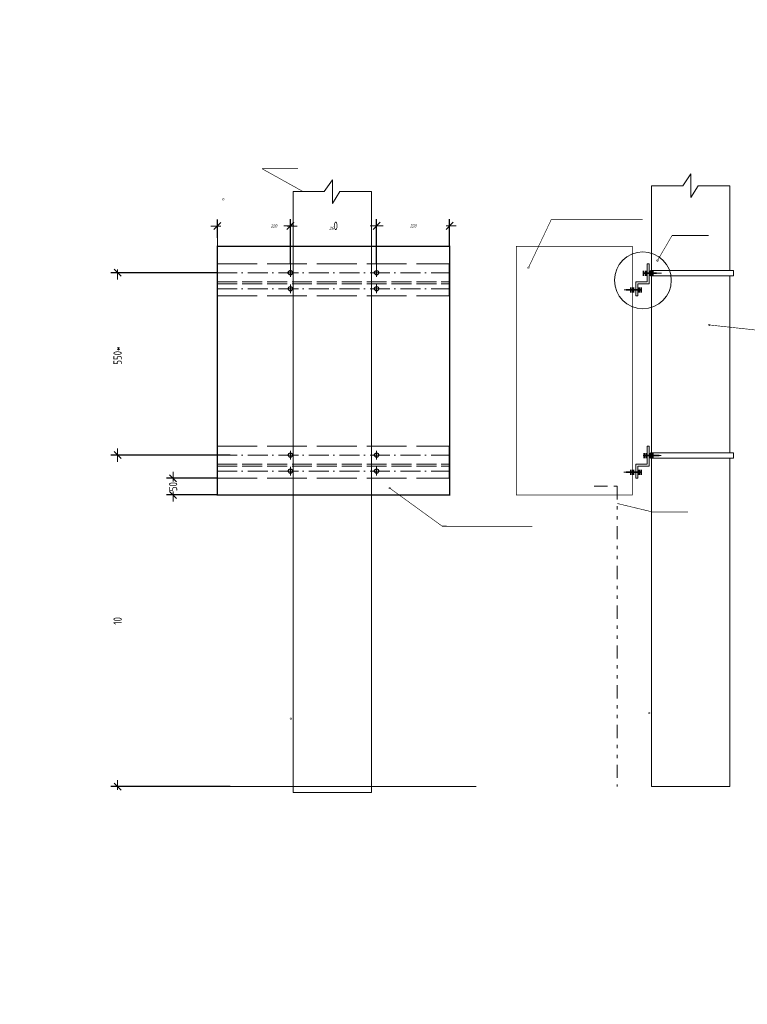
# Model space of a CAD drawing. Header units: millimetres. Extents: x 0 to 420, y 0 to 297.
# Tile 1 of 2: x 0 to 219, y 0 to 297. Entities that reach past the tile are written whole.
import ezdxf

# ---------------------------------------------------------------- set-up
doc = ezdxf.new("R2010")
doc.units = ezdxf.units.MM
for name, pattern in [('K5LT32782', [0]), ('K5LT32787', [0]), ('K5LT32788', [0]), ('K5LT32789', [0]), ('K5LT32790', [0]), ('K5LT32791', [15, 12, -3]), ('K5LT32792', [7.5, 6, -1.5]), ('K5LT32793', [7.5, 6, -1.5]), ('K5LT32794', [0]), ('K5LT32795', [9.2, 6, -1.5, 0.2, -1.5]), ('K5LT32796', [15, 12, -3]), ('K5LT32797', [0]), ('K5LT_CHAIN_LINE_WITH_2_POINTS', [12, 4, -2, 1, -2, 1, -2]), ('K5LT_THIN', [0]), ('K5LT_THIN_INCLUDED_TO_HATCHING', [0])]:
    doc.linetypes.add(name, pattern=pattern)
doc.styles.add('KDIMTEXTSTYLE', font='GOST_AU.SHX', dxfattribs={"width": 0.96, "oblique": 15, "height": 5})
doc.dimstyles.new('KDIMSTYLE (1.00)', dxfattribs={"dimtxt": 5, "dimasz": 1, "dimexe": 2, "dimexo": 0, "dimgap": 1, "dimtad": 1, "dimtxsty": 'KDIMTEXTSTYLE', "dimsah": 1, "dimcen": 0, "dimdle": 1, "dimadec": 0, "dimazin": 0, "dimtfac": 0.667, "dimtmove": 0, "dimatfit": 3, "dimfxl": 1, "dimtvp": 1, "dimtolj": 1, "dimtzin": 0, "dimarcsym": 0})

# ---------------------------------------------------------------- blocks, each defined once
blk = doc.blocks.new('KDIMARROW_03')
at = {"color": 0, "linetype": 'K5LT_THIN', "lineweight": 18}
for p, q in [((-1.06, -1.06), (1.06, 1.06)), ((0, 0), (-1, 0)), ((0, 0), (2, 0))]:
    blk.add_line(p, q, dxfattribs=at)
blk = doc.blocks.new('U0')
at = {"color": 7, "linetype": 'K5LT32782', "const_width": 0.5}
blk.add_lwpolyline([(153.39, 222.24, 1), (153.34, 222.13, 1)], format="xyb", close=True, dxfattribs=at)
blk = doc.blocks.new('U1')
at = {"color": 7, "linetype": 'K5LT32782', "const_width": 0.5}
blk.add_lwpolyline([(192.3, 224.4, 1), (192.23, 224.29, 1)], format="xyb", close=True, dxfattribs=at)
blk = doc.blocks.new('U2')
at = {"color": 7, "linetype": 'K5LT32782', "const_width": 0.5}
blk.add_lwpolyline([(111.56, 155.64, 1), (111.52, 155.76, 1)], format="xyb", close=True, dxfattribs=at)
blk = doc.blocks.new('U3')
at = {"color": 7, "linetype": 'K5LT32782', "const_width": 0.5}
blk.add_lwpolyline([(61.41, 242.86, 1), (61.31, 242.8, 1)], format="xyb", close=True, dxfattribs=at)
blk = doc.blocks.new('U4')
at = {"color": 7, "linetype": 'K5LT32782', "const_width": 0.5}
blk.add_lwpolyline([(189.74, 87.83, 1), (189.8, 87.94, 1)], format="xyb", close=True, dxfattribs=at)
blk = doc.blocks.new('U5')
at = {"color": 7, "linetype": 'K5LT32782', "const_width": 0.5}
blk.add_lwpolyline([(207.86, 204.96, 1), (207.76, 204.9, 1)], format="xyb", close=True, dxfattribs=at)
blk = doc.blocks.new('U12')
at = {"color": 7, "linetype": 'K5LT32782', "const_width": 0.5}
blk.add_lwpolyline([(81.71, 86.08, 1), (81.76, 86.19, 1)], format="xyb", close=True, dxfattribs=at)

msp = doc.modelspace()

# ---------------------------------------------------------------- linework, layer by layer
at = {"color": 7, "linetype": 'K5LT32788', "lineweight": 0}
for p, q in [((202.336, 250.466), (199.859, 246.877)), ((202.336, 250.466), (202.336, 243.317)), ((94.296, 248.72), (91.819, 245.131)), ((94.296, 248.72), (94.296, 241.572)), ((190.447, 246.877), (190.447, 65.66)), ((190.447, 246.877), (199.859, 246.877)), ((202.336, 243.317), (204.498, 246.877)), ((204.498, 246.877), (214.053, 246.877)), ((214.053, 246.877), (214.053, 221.314)), ((82.407, 245.131), (82.407, 63.914)), ((82.407, 245.131), (91.819, 245.131)), ((94.296, 241.572), (96.458, 245.131)), ((96.458, 245.131), (106.013, 245.131)), ((106.013, 245.131), (106.013, 219.568)), ((106.013, 232.35), (106.013, 63.914)), ((189.183, 223.36), (189.783, 223.36)), ((189.183, 217.96), (189.183, 223.36)), ((189.783, 217.36), (189.783, 223.36)), ((187.998, 220.51), (193.452, 220.51)), ((189.783, 222.486), (189.783, 217.36)), ((185.783, 213.66), (185.783, 217.96)), ((185.783, 217.96), (189.183, 217.96)), ((186.383, 217.36), (189.783, 217.36)), ((186.383, 213.66), (186.383, 217.36)), ((214.053, 219.706), (214.053, 172.64)), ((187.587, 215.51), (182.187, 215.51)), ((185.783, 213.66), (186.383, 213.66)), ((214.053, 172.64), (214.053, 166.314)), ((189.183, 168.36), (189.783, 168.36)), ((189.183, 162.96), (189.183, 168.36)), ((189.783, 162.36), (189.783, 168.36)), ((189.783, 167.486), (189.783, 162.36)), ((187.998, 165.51), (193.363, 165.51)), ((214.053, 164.706), (214.053, 65.66)), ((187.587, 160.51), (182.147, 160.51)), ((185.783, 158.66), (185.783, 162.96)), ((185.783, 162.96), (189.183, 162.96)), ((186.383, 162.36), (189.783, 162.36)), ((186.383, 158.66), (186.383, 162.36)), ((185.783, 158.66), (186.383, 158.66)), ((35.987, 65.66), (137.584, 65.66)), ((190.447, 65.66), (214.053, 65.66)), ((82.407, 63.914), (106.013, 63.914))]:
    msp.add_line(p, q, dxfattribs=at)
at = {"color": 7, "linetype": 'K5LT32790', "lineweight": 13}
for p, q in [((196.67, 231.915), (207.666, 231.915)), ((127.413, 144.187), (128.667, 144.187))]:
    msp.add_line(p, q, dxfattribs=at)
at = {"color": 7, "linetype": 'K5LT32797', "lineweight": 18}
for p, q in [((59.601, 231.206), (59.601, 228.656)), ((81.601, 223.299), (81.601, 221.329)), ((107.601, 223.299), (107.601, 221.329)), ((81.601, 219.402), (81.601, 221.956)), ((107.601, 219.402), (107.601, 221.956)), ((81.601, 214.552), (81.601, 217.106)), ((107.601, 214.552), (107.601, 217.106)), ((81.601, 164.381), (81.601, 166.935)), ((107.601, 164.381), (107.601, 166.935)), ((81.601, 159.531), (81.601, 162.085)), ((107.601, 159.531), (107.601, 162.085))]:
    msp.add_line(p, q, dxfattribs=at)
at = {"color": 7, "linetype": 'K5LT32791', "lineweight": 13}
for p, q in [((59.601, 223.36), (129.601, 223.36)), ((59.601, 213.66), (129.601, 213.66)), ((59.601, 168.36), (129.601, 168.36)), ((59.601, 168.36), (129.601, 168.36)), ((59.601, 158.66), (129.601, 158.66))]:
    msp.add_line(p, q, dxfattribs=at)
at = {"color": 7, "linetype": 'K5LT32794', "lineweight": 30}
for p, q in [((59.601, 217.96), (59.601, 223.36)), ((129.601, 213.66), (129.601, 223.36)), ((59.601, 213.66), (59.601, 217.96)), ((59.601, 162.96), (59.601, 168.36)), ((129.601, 158.66), (129.601, 168.36)), ((59.601, 158.66), (59.601, 162.96))]:
    msp.add_line(p, q, dxfattribs=at)
at = {"color": 7, "linetype": 'K5LT32795', "lineweight": 15}
for p, q in [((59.601, 220.66), (129.601, 220.66)), ((59.601, 215.81), (129.601, 215.81)), ((59.601, 165.66), (129.601, 165.66)), ((59.601, 160.81), (129.601, 160.81))]:
    msp.add_line(p, q, dxfattribs=at)
at = {"color": 7, "linetype": 'K5LT_THIN_INCLUDED_TO_HATCHING', "lineweight": 18}
for p, q in [((190.14, 221.314), (215.14, 221.314)), ((215.14, 221.314), (215.14, 219.706)), ((190.14, 219.706), (215.14, 219.706)), ((190.14, 166.314), (215.14, 166.314)), ((190.14, 164.706), (215.14, 164.706)), ((215.14, 166.314), (215.14, 164.706))]:
    msp.add_line(p, q, dxfattribs=at)
at = {"color": 7, "linetype": 'K5LT32793', "lineweight": 13}
for p, q in [((59.601, 217.96), (129.601, 217.96)), ((59.601, 162.96), (129.601, 162.96))]:
    msp.add_line(p, q, dxfattribs=at)
at = {"color": 7, "linetype": 'K5LT32792', "lineweight": 15}
for p, q in [((59.601, 217.36), (129.601, 217.36)), ((59.601, 162.36), (129.601, 162.36))]:
    msp.add_line(p, q, dxfattribs=at)
at = {"color": 7, "linetype": 'K5LT_CHAIN_LINE_WITH_2_POINTS', "lineweight": 18}
for p, q in [((173.147, 156.268), (180.147, 156.268)), ((180.147, 156.268), (180.147, 65.66))]:
    msp.add_line(p, q, dxfattribs=at)
at = {"color": 7, "linetype": 'K5LT32789', "const_width": 0.18}
for points in [[(85.464, 245.131), (73.066, 252.04)], [(73.066, 252.04), (83.872, 252.04)], [(153.368, 222.184), (160.26, 236.75)], [(160.26, 236.75), (187.796, 236.75)], [(192.264, 224.345), (196.67, 231.915)], [(207.81, 204.928), (230.129, 202.498)], [(111.539, 155.701), (127.413, 144.187)], [(180.147, 151.068), (190.646, 148.536)], [(190.646, 148.536), (201.452, 148.536)], [(128.667, 144.187), (154.536, 144.187)]]:
    msp.add_lwpolyline(points, dxfattribs=at)
at = {"color": 7, "linetype": 'K5LT32787', "const_width": 0.4}
msp.add_lwpolyline([(59.601, 153.656), (59.601, 228.656), (129.601, 228.656), (129.601, 153.656)], close=True, dxfattribs=at)
at = {"color": 7, "linetype": 'K5LT32789', "const_width": 0.18}
msp.add_lwpolyline([(149.692, 153.656), (149.692, 228.656), (184.692, 228.656), (184.692, 153.656)], close=True, dxfattribs=at)
at = {"color": 7, "linetype": 'K5LT32782', "const_width": 0.5}
for points in [[(188.097, 219.706), (188.097, 221.314)], [(192.056, 220.51), (188.097, 220.51)], [(188.793, 219.706), (188.793, 221.314)], [(190.14, 219.706), (190.14, 221.314)], [(190.91, 219.706), (190.91, 221.314)], [(182.773, 215.51), (187.382, 215.51)], [(184.193, 216.314), (184.193, 214.706)], [(185.034, 216.314), (185.034, 214.706)], [(186.733, 216.314), (186.733, 214.706)], [(187.382, 216.314), (187.382, 214.706)], [(188.211, 164.706), (188.211, 166.314)], [(188.853, 164.706), (188.853, 166.314)], [(190.14, 164.706), (190.14, 166.314)], [(190.91, 164.706), (190.91, 166.314)], [(192.812, 165.51), (188.211, 165.51)], [(182.773, 160.51), (187.384, 160.51)], [(184.193, 161.314), (184.193, 159.706)], [(185.034, 161.314), (185.034, 159.706)], [(186.733, 161.314), (186.733, 159.706)], [(187.384, 161.314), (187.384, 159.706)]]:
    msp.add_lwpolyline(points, dxfattribs=at)
at = {"color": 7, "linetype": 'K5LT32788', "lineweight": 0}
msp.add_circle((187.852, 218.393), 8.564, dxfattribs=at)
at = {"color": 7, "linetype": 'K5LT32796', "lineweight": 30}
msp.add_circle((81.601, 220.679), 0.65, dxfattribs=at)
at = {"color": 7, "linetype": 'K5LT32794', "lineweight": 30}
for centre in [(107.601, 220.679), (81.601, 215.829), (107.601, 215.829), (81.601, 165.679), (107.601, 165.679), (81.601, 160.829), (107.601, 160.829)]:
    msp.add_circle(centre, 0.65, dxfattribs=at)

# ---------------------------------------------------------------- block references
for name in ['U3', 'U1', 'U0', 'U5', 'U2', 'U12', 'U4']:
    msp.add_blockref(name, (0, 0))

# ---------------------------------------------------------------- dimensions: what is measured, and where the dimension line sits
at = {"color": 7}
for base, p1, p2, location, text in [((81.601, 234.746), (59.601, 231.206), (81.601, 223.299), (76.601, 234.746), '\\H1.0;\\W0.965;\\Q15;\\H1.0;\\W0.965;\\Q15;\\Q15;220'), ((107.601, 234.816), (81.601, 228.506), (107.601, 223.299), (94.601, 234.816), '\\H1.0;\\W0.965;\\Q15;\\H1.0;\\W0.965;\\Q15;\\Q15;26\\H1.0;\\W0.965;\\Q15;\\Q0;\\H2.50;0'), ((129.601, 234.816), (107.601, 228.506), (129.601, 228.506), (118.601, 234.816), '\\H1.0;\\W0.965;\\Q15;\\H1.0;\\W0.965;\\Q15;\\Q15;220')]:
    msp.add_linear_dim(base=base, p1=p1, p2=p2, location=location, text=text, dimstyle='KDIMSTYLE (1.00)', override={"dimexo": 0, "dimblk1": 'KDIMARROW_03', "dimblk2": 'KDIMARROW_03', "dimse1": 0, "dimse2": 0, "dimclrt": 7, "dimtolj": 1}, dxfattribs=at).render()
for base, p1, p2, location, text in [((29.513, 165.66), (59.601, 220.66), (63.446, 165.66), (29.513, 195.66), '\\H1.0;\\W0.965;\\Q15;\\Q0;\\H2.50;550*\\H1.0;\\W0.965;\\Q15;'), ((29.513, 65.66), (63.446, 165.66), (63.446, 65.66), (29.513, 115.66), '\\H1.0;\\W0.965;\\Q15;\\Q0;\\H2.50;10\\H1.0;\\W0.965;\\Q15;'), ((46.236, 158.66), (59.601, 153.656), (59.601, 158.66), (46.236, 156.158), '\\H1.0;\\W0.965;\\Q15;\\Q0;\\H2.50;50\\H1.0;\\W0.965;\\Q15;')]:
    msp.add_linear_dim(base=base, p1=p1, p2=p2, angle=90, location=location, text=text, dimstyle='KDIMSTYLE (1.00)', override={"dimexo": 0, "dimblk1": 'KDIMARROW_03', "dimblk2": 'KDIMARROW_03', "dimse1": 0, "dimse2": 0, "dimclrt": 7, "dimtolj": 1}, dxfattribs=at).render()

doc.saveas('drawing.dxf')
